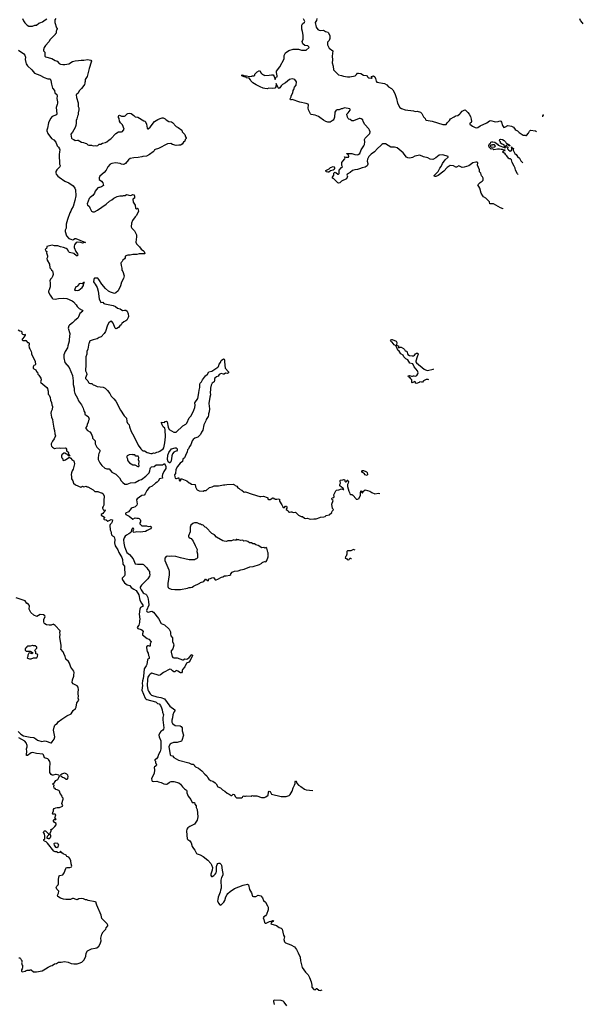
# Model space of a CAD drawing. Extents: x 2087054 to 2277909, y 548907 to 753496.
# Tile 122 of 256: x 2245401 to 2257919, y 600478 to 622346. Entities that reach past the tile are written whole.
import ezdxf

# ---------------------------------------------------------------- set-up
doc = ezdxf.new("R2010")
doc.units = 0

msp = doc.modelspace()

# ---------------------------------------------------------------- linework, layer by layer
at = {"layer": '0CON20XD'}
for points in [[(2245466, 622375), (2245485, 622323), (2245514, 622274), (2245565, 622223), (2245601, 622201)], [(2245601, 622201), (2245685, 622203), (2245735, 622223), (2245774, 622226), (2245825, 622272), (2245869, 622281), (2245904, 622296), (2245968, 622345), (2246005, 622362)], [(2246200, 622375), (2246180, 622345), (2246182, 622282), (2246218, 622168), (2246230, 622155), (2246230, 622135), (2246223, 622127), (2246220, 622105), (2246210, 622095), (2246210, 622045), (2246190, 622025), (2246190, 622015), (2246074, 621906), (2246048, 621855), (2245972, 621775), (2245948, 621725), (2245930, 621675), (2245930, 621655), (2245960, 621625), (2245960, 621535), (2245975, 621520), (2246114, 621484), (2246185, 621442), (2246230, 621425), (2246280, 621375), (2246305, 621362), (2246357, 621353), (2246405, 621353), (2246495, 621368), (2246575, 621418), (2246635, 621432), (2246705, 621438), (2246765, 621450), (2246825, 621447), (2246905, 621460), (2246945, 621458), (2246984, 621444), (2246993, 621425), (2246990, 621405), (2246943, 621265), (2246902, 621085), (2246852, 621015), (2246858, 620965), (2246848, 620955), (2246845, 620940), (2246840, 620910), (2246823, 620885), (2246775, 620820), (2246723, 620765), (2246698, 620715), (2246667, 620695), (2246653, 620675), (2246661, 620615), (2246696, 620496), (2246701, 620415), (2246714, 620385), (2246716, 620344), (2246699, 620275), (2246696, 620235), (2246683, 620205), (2246672, 620145), (2246652, 620105), (2246658, 620045), (2246648, 619995), (2246632, 619955), (2246573, 619845), (2246538, 619805), (2246552, 619712), (2246565, 619698), (2246606, 619686), (2246635, 619662), (2246685, 619672), (2246699, 619669), (2246775, 619628), (2246815, 619622), (2246855, 619602), (2246885, 619598), (2246915, 619568), (2246935, 619558), (2246995, 619557), (2247035, 619548), (2247075, 619552), (2247116, 619544), (2247135, 619552), (2247165, 619581), (2247205, 619584), (2247238, 619605), (2247305, 619616), (2247337, 619633), (2247388, 619675), (2247425, 619697), (2247538, 619822), (2247595, 619859), (2247665, 619858), (2247685, 619862), (2247718, 619915), (2247684, 620014), (2247636, 620056), (2247617, 620095), (2247613, 620153), (2247598, 620175), (2247594, 620195), (2247600, 620215), (2247615, 620229), (2247665, 620206), (2247725, 620203), (2247745, 620212), (2247785, 620252), (2247805, 620262), (2247835, 620268), (2247875, 620260), (2247935, 620220), (2247965, 620192), (2248025, 620178), (2248155, 620098), (2248185, 620090), (2248217, 620027), (2248235, 619940), (2248245, 619918), (2248255, 619920), (2248295, 619959), (2248397, 620085), (2248466, 620126), (2248518, 620152), (2248565, 620167), (2248585, 620167), (2248635, 620147), (2248655, 620123), (2248714, 620084), (2248770, 620075), (2248795, 620060), (2248876, 619976), (2248922, 619955), (2249000, 619895), (2249009, 619859), (2249072, 619795), (2249082, 619745), (2249098, 619725), (2249100, 619705), (2249078, 619682), (2249070, 619645), (2249037, 619623), (2249009, 619581), (2248975, 619560), (2248935, 619562), (2248875, 619553), (2248795, 619574), (2248755, 619593), (2248685, 619591), (2248485, 619482), (2248412, 619465), (2248398, 619455), (2248388, 619435), (2248365, 619413), (2248286, 619354), (2248215, 619313), (2248135, 619306), (2248113, 619297), (2248030, 619285), (2247935, 619277), (2247858, 619262), (2247815, 619232), (2247748, 619152), (2247725, 619134), (2247705, 619132), (2247665, 619139), (2247635, 619151), (2247525, 619164), (2247445, 619155), (2247412, 619135), (2247359, 619075), (2247319, 619005), (2247275, 618950), (2247181, 618869), (2247168, 618832), (2247168, 618798), (2247219, 618759), (2247250, 618725), (2247260, 618665), (2247217, 618633), (2247175, 618620), (2247155, 618622), (2247135, 618612), (2247077, 618535), (2247061, 618495), (2247025, 618443), (2246965, 618396), (2246946, 618374), (2246902, 618255), (2246905, 618230), (2246945, 618208), (2246958, 618168), (2246997, 618097), (2247025, 618082)], [(2256138, 618148), (2256135, 618148), (2256076, 618166), (2255926, 618256), (2255846, 618256), (2255832, 618302), (2255816, 618326), (2255755, 618380), (2255702, 618412), (2255686, 618436), (2255649, 618495), (2255617, 618605), (2255578, 618675), (2255588, 618695), (2255625, 618732), (2255675, 618758), (2255695, 618780), (2255698, 618825), (2255682, 618855), (2255659, 618879), (2255642, 618935), (2255616, 618966), (2255613, 619015), (2255570, 619115), (2255574, 619165), (2255554, 619184), (2255530, 619185), (2255465, 619166), (2255375, 619101), (2255275, 619068), (2255225, 619066), (2255155, 619097), (2255105, 619071), (2255085, 619072), (2255032, 619102), (2254962, 619105), (2254895, 619062), (2254818, 618985), (2254695, 618883), (2254645, 618860), (2254616, 618866), (2254607, 618875), (2254609, 618885), (2254695, 618976), (2254733, 619047), (2254764, 619085), (2254790, 619150), (2254853, 619235), (2254917, 619295), (2254916, 619306), (2254795, 619342), (2254715, 619335), (2254645, 619278), (2254595, 619245), (2254575, 619239), (2254515, 619249), (2254465, 619278), (2254367, 619297), (2254285, 619334), (2254175, 619312), (2254124, 619286), (2254063, 619273), (2254025, 619279), (2253995, 619296), (2253921, 619391), (2253785, 619498), (2253725, 619512), (2253646, 619516), (2253525, 619587), (2253495, 619591), (2253464, 619586), (2253446, 619575), (2253425, 619549), (2253345, 619488), (2253279, 619411), (2253205, 619359), (2253152, 619305), (2253123, 619245), (2253121, 619205), (2253136, 619155), (2253136, 619135), (2253115, 619099), (2253075, 619074), (2253004, 619056), (2252949, 619031), (2252905, 619019), (2252845, 619014), (2252796, 618994), (2252741, 618949), (2252672, 618915), (2252665, 618895), (2252682, 618865), (2252657, 618813), (2252545, 618757), (2252508, 618722), (2252485, 618719), (2252466, 618724), (2252375, 618810), (2252347, 618827), (2252348, 618845), (2252375, 618895), (2252378, 618935), (2252390, 618950), (2252407, 618957), (2252425, 618951), (2252465, 618918), (2252481, 618919), (2252493, 618927), (2252496, 619005), (2252545, 619060), (2252570, 619075), (2252558, 619105), (2252559, 619175), (2252575, 619205), (2252625, 619253), (2252627, 619267), (2252615, 619298), (2252625, 619303), (2252653, 619293), (2252689, 619291), (2252705, 619294), (2252714, 619305), (2252704, 619344), (2252670, 619365), (2252670, 619375), (2252775, 619376), (2252846, 619354), (2252895, 619346), (2252915, 619350), (2252954, 619376), (2252988, 619455), (2253046, 619544), (2253061, 619575), (2253067, 619633), (2253058, 619685), (2253075, 619717), (2253178, 619815), (2253186, 619855), (2253173, 619895), (2253154, 619925), (2253068, 620018), (2253029, 620085), (2253021, 620121), (2252986, 620146), (2252965, 620153), (2252937, 620153), (2252817, 620103), (2252775, 620098), (2252737, 620127), (2252710, 620135), (2252695, 620150), (2252678, 620185), (2252670, 620245), (2252698, 620275), (2252738, 620335), (2252740, 620355), (2252735, 620368), (2252615, 620392), (2252566, 620364), (2252537, 620363), (2252495, 620347), (2252455, 620347), (2252432, 620338), (2252412, 620318), (2252403, 620295), (2252393, 620185), (2252381, 620139), (2252362, 620115), (2252295, 620072), (2252245, 620071), (2252198, 620088), (2252148, 620115), (2252067, 620177), (2252035, 620194), (2251965, 620224), (2251875, 620240), (2251858, 620255), (2251813, 620345), (2251807, 620385), (2251812, 620445), (2251805, 620468), (2251766, 620486), (2251621, 620511), (2251455, 620570), (2251433, 620563), (2251412, 620565), (2251408, 620585), (2251432, 620635), (2251433, 620655), (2251469, 620721), (2251473, 620775), (2251492, 620798), (2251504, 620845), (2251540, 620895), (2251547, 620965), (2251510, 621015), (2251455, 621033), (2251395, 621020), (2251305, 620943), (2251240, 620910), (2251206, 620874), (2251180, 620835), (2251159, 620821), (2251142, 620835), (2251095, 620930), (2251089, 620855), (2251078, 620835), (2251065, 620826), (2251015, 620818), (2250935, 620822), (2250895, 620813), (2250842, 620818), (2250810, 620825), (2250745, 620852), (2250655, 620898), (2250577, 620947), (2250535, 620990), (2250528, 621008), (2250500, 621045), (2250438, 621058), (2250415, 621080), (2250388, 621078), (2250335, 621103), (2250333, 621117), (2250345, 621122), (2250398, 621098), (2250435, 621102), (2250505, 621081), (2250555, 621092), (2250565, 621100), (2250605, 621100), (2250620, 621115), (2250620, 621135), (2250675, 621190), (2250725, 621220), (2250732, 621202), (2250760, 621175), (2250760, 621165), (2250785, 621140), (2250795, 621140), (2250815, 621120), (2250825, 621120), (2250835, 621110), (2250943, 621113), (2250997, 621123), (2251028, 621118), (2251054, 621084), (2251075, 621020), (2251090, 621065), (2251105, 621080), (2251130, 621085), (2251118, 621098), (2251102, 621175), (2251107, 621205), (2251175, 621302), (2251273, 621475), (2251278, 621552), (2251307, 621613), (2251380, 621665), (2251477, 621693), (2251595, 621690), (2251657, 621673), (2251765, 621671), (2251830, 621725), (2251823, 621745), (2251802, 621765), (2251734, 621775), (2251692, 621812), (2251676, 621865), (2251699, 621915), (2251698, 622005), (2251684, 622085), (2251667, 622135), (2251664, 622226), (2251680, 622255), (2251726, 622294), (2251731, 622305), (2251706, 622365)], [(2252001, 622375), (2251990, 622325), (2251964, 622286), (2251985, 622182), (2252025, 622131), (2252054, 622114), (2252085, 622106), (2252145, 622114), (2252191, 622081), (2252241, 622071), (2252257, 622055), (2252289, 621985), (2252291, 621925), (2252274, 621885), (2252236, 621845), (2252234, 621815), (2252240, 621785), (2252272, 621712), (2252358, 621655), (2252351, 621595), (2252341, 621535), (2252348, 621455), (2252344, 621385), (2252361, 621315), (2252370, 621235), (2252375, 621222), (2252485, 621120), (2252545, 621108), (2252595, 621090), (2252684, 621074), (2252736, 621074), (2252854, 621096), (2252884, 621126), (2252905, 621156), (2252925, 621160), (2252975, 621151), (2253035, 621116), (2253097, 621107), (2253115, 621099), (2253135, 621071), (2253155, 621056), (2253205, 621050), (2253215, 621042), (2253228, 621055), (2253213, 621073), (2253218, 621085), (2253256, 621096), (2253285, 621078), (2253305, 621037), (2253318, 620978), (2253331, 620961), (2253505, 620929), (2253555, 620901), (2253595, 620854), (2253658, 620815), (2253686, 620785), (2253734, 620705), (2253769, 620595), (2253790, 620495), (2253847, 620397), (2253877, 620377), (2253960, 620345), (2254145, 620322), (2254185, 620310), (2254225, 620311), (2254299, 620289), (2254330, 620265), (2254366, 620186), (2254403, 620155), (2254414, 620124), (2254425, 620113), (2254565, 620089), (2254795, 620018), (2254875, 620022), (2254892, 620055), (2254946, 620104), (2254970, 620145), (2255054, 620186), (2255074, 620206), (2255091, 620209)], [(2257919, 622256), (2257897, 622275), (2257854, 622325), (2257841, 622365)], [(2245375, 621672), (2245492, 621585), (2245518, 621555), (2245533, 621515), (2245526, 621465), (2245538, 621395), (2245547, 621365), (2245575, 621319), (2245673, 621233), (2245729, 621159), (2245845, 621116), (2245945, 621061), (2246025, 621036), (2246075, 621031), (2246094, 620995), (2246106, 620915), (2246132, 620822), (2246173, 620775), (2246180, 620725), (2246222, 620682), (2246233, 620655), (2246227, 620595), (2246243, 620525), (2246241, 620495), (2246236, 620464), (2246209, 620395), (2246226, 620254), (2246215, 620233), (2246125, 620195), (2246088, 620152), (2246042, 620058), (2246022, 619935), (2246006, 619895), (2246004, 619875), (2246026, 619815), (2246104, 619704), (2246156, 619676), (2246207, 619627), (2246234, 619545), (2246264, 619514), (2246286, 619475), (2246290, 619455), (2246282, 619415), (2246280, 619355), (2246288, 619135), (2246300, 619105), (2246295, 619075), (2246225, 619010), (2246206, 618975), (2246203, 618945), (2246213, 618913), (2246248, 618868), (2246275, 618846), (2246405, 618762), (2246492, 618722), (2246585, 618655), (2246628, 618605), (2246643, 618565), (2246647, 618435), (2246627, 618333), (2246587, 618195), (2246548, 618135), (2246537, 618095), (2246514, 618056), (2246461, 617905), (2246430, 617805), (2246434, 617745), (2246435, 617715), (2246414, 617675), (2246412, 617645), (2246442, 617542), (2246495, 617486), (2246535, 617469), (2246575, 617460), (2246595, 617464), (2246624, 617486), (2246647, 617487), (2246860, 617395), (2246795, 617380), (2246758, 617398), (2246675, 617404), (2246654, 617396), (2246616, 617345), (2246608, 617315), (2246611, 617285), (2246645, 617195), (2246688, 617145), (2246693, 617115), (2246678, 617102), (2246665, 617104), (2246606, 617156), (2246508, 617178), (2246493, 617193), (2246465, 617244), (2246435, 617264), (2246375, 617288), (2246308, 617305), (2246245, 617326), (2246175, 617323), (2246125, 617341), (2246005, 617310), (2246000, 617305), (2245998, 617262), (2245982, 617258), (2245970, 617245), (2245980, 617215), (2246000, 617195), (2245998, 617165), (2246020, 617105), (2246020, 617075), (2246007, 617043), (2246009, 617005), (2246063, 616915), (2246073, 616835), (2246102, 616805), (2246108, 616785), (2246128, 616765), (2246139, 616735), (2246141, 616685), (2246129, 616641), (2246115, 616612), (2246088, 616585), (2246070, 616545), (2246077, 616505), (2246076, 616415), (2246058, 616345), (2246044, 616316), (2246044, 616295), (2246075, 616231), (2246123, 616163), (2246140, 616150), (2246185, 616141), (2246265, 616154), (2246365, 616160), (2246445, 616154), (2246565, 616104), (2246595, 616083), (2246655, 616016), (2246679, 615979), (2246725, 615932), (2246792, 615895), (2246800, 615875), (2246735, 615822), (2246708, 615745), (2246691, 615719), (2246624, 615666), (2246575, 615613), (2246508, 615565), (2246491, 615545), (2246479, 615495), (2246518, 615375), (2246496, 615244), (2246497, 615205), (2246468, 615105), (2246461, 615055), (2246409, 614975), (2246381, 614905), (2246381, 614835), (2246402, 614735), (2246501, 614621), (2246572, 614442), (2246588, 614328), (2246588, 614245), (2246609, 614159), (2246608, 614105), (2246622, 614045), (2246685, 613937), (2246704, 613884), (2246771, 613795), (2246812, 613715), (2246826, 613656), (2246844, 613625), (2246851, 613585), (2246882, 613552), (2246925, 613532), (2246940, 613495), (2246942, 613475), (2246927, 613445), (2246925, 613410), (2246899, 613355), (2246895, 613320), (2246872, 613285), (2246872, 613265), (2246905, 613223), (2246955, 613193), (2246990, 613155), (2247020, 613085), (2247020, 613055), (2247079, 612995), (2247079, 612925), (2247111, 612855), (2247177, 612785), (2247181, 612771), (2247180, 612755), (2247157, 612713), (2247149, 612681), (2247140, 612605), (2247145, 612580), (2247178, 612505), (2247225, 612447), (2247295, 612386), (2247335, 612370), (2247385, 612371), (2247450, 612300), (2247535, 612251), (2247615, 612169), (2247655, 612105), (2247690, 612065), (2247735, 612033), (2247785, 612031), (2247865, 612057), (2247965, 612070), (2248055, 612118), (2248105, 612135), (2248199, 612211), (2248275, 612284), (2248291, 612325), (2248299, 612369), (2248306, 612394), (2248325, 612413), (2248385, 612426), (2248435, 612459), (2248569, 612461), (2248615, 612490), (2248645, 612425), (2248645, 612380), (2248635, 612356), (2248599, 612315), (2248570, 612245), (2248568, 612208), (2248575, 612160), (2248535, 612156), (2248505, 612145), (2248475, 612094), (2248455, 612072), (2248415, 612050), (2248345, 611988), (2248275, 611958), (2248222, 611888), (2248191, 611819), (2248165, 611787), (2248115, 611775), (2248008, 611705), (2247994, 611685), (2248011, 611595), (2248006, 611564), (2247965, 611529), (2247926, 611514), (2247899, 611505), (2247875, 611489), (2247816, 611414), (2247752, 611388), (2247748, 611375), (2247760, 611355), (2247829, 611319), (2247915, 611256), (2247965, 611284), (2248005, 611276), (2248035, 611278), (2248055, 611269), (2248074, 611245), (2248081, 611225), (2248082, 611195), (2248069, 611171), (2248069, 611149), (2248115, 611108), (2248215, 611108), (2248255, 611092), (2248304, 611094), (2248330, 611075), (2248303, 611035), (2248274, 611026), (2248235, 610998), (2248195, 610981), (2248075, 610967), (2247995, 610970), (2247945, 610960), (2247928, 610965), (2247919, 610975), (2247920, 610995), (2247939, 611025), (2247927, 611047), (2247915, 611057), (2247895, 611030), (2247871, 610955), (2247825, 610925), (2247775, 610901), (2247745, 610872), (2247718, 610835), (2247706, 610796), (2247712, 610722), (2247727, 610645), (2247748, 610585), (2247783, 610515), (2247837, 610467), (2247921, 610371), (2247965, 610264), (2248015, 610250), (2248135, 610250), (2248154, 610244), (2248186, 610206), (2248223, 610175), (2248244, 610135), (2248283, 610093), (2248281, 610055), (2248290, 610015), (2248285, 609984), (2248245, 609926), (2248105, 609788), (2248075, 609745), (2248075, 609725), (2248095, 609684), (2248144, 609615), (2248165, 609599), (2248205, 609586), (2248220, 609575), (2248246, 609515), (2248261, 609425), (2248266, 609345), (2248219, 609225), (2248221, 609201), (2248233, 609193), (2248255, 609190), (2248335, 609206), (2248374, 609185), (2248484, 609044), (2248546, 608936), (2248620, 608905), (2248719, 608809), (2248747, 608747), (2248749, 608705), (2248760, 608665), (2248791, 608615), (2248794, 608535), (2248815, 608485), (2248821, 608455), (2248799, 608375), (2248768, 608325), (2248762, 608298), (2248789, 608205), (2248805, 608182), (2248825, 608174), (2248895, 608174), (2249015, 608129), (2249035, 608131), (2249071, 608149), (2249106, 608144), (2249125, 608148), (2249165, 608178), (2249215, 608243), (2249235, 608249), (2249239, 608225), (2249185, 608116), (2249155, 608074), (2249106, 608055), (2249066, 607975), (2249014, 607915), (2249008, 607895), (2249011, 607865), (2248995, 607838), (2248975, 607840), (2248915, 607878), (2248885, 607888), (2248865, 607883), (2248848, 607862), (2248825, 607864), (2248795, 607881), (2248765, 607911), (2248735, 607919), (2248595, 607844), (2248525, 607792), (2248496, 607784), (2248335, 607829), (2248295, 607810), (2248275, 607790), (2248249, 607745), (2248239, 607695), (2248231, 607561), (2248246, 607465), (2248259, 607435), (2248298, 607375), (2248327, 607347), (2248445, 607306), (2248535, 607293), (2248615, 607259), (2248737, 607097), (2248844, 607015), (2248846, 606995), (2248825, 606965), (2248802, 606905), (2248793, 606837), (2248780, 606785), (2248782, 606745), (2248796, 606716), (2248855, 606671), (2248965, 606660), (2248988, 606648), (2249006, 606615), (2249007, 606555), (2249038, 606455), (2249002, 606335), (2248991, 606319), (2248895, 606296), (2248815, 606292), (2248765, 606273), (2248741, 606255), (2248713, 606205), (2248742, 606015), (2248761, 606001), (2248792, 605995), (2248826, 605956), (2248925, 605900), (2249155, 605842), (2249213, 605813), (2249255, 605808), (2249277, 605797), (2249283, 605773), (2249305, 605750), (2249370, 605725), (2249444, 605664)], [(2255091, 620209), (2255135, 620218), (2255174, 620256), (2255193, 620267), (2255230, 620315), (2255275, 620340), (2255293, 620343), (2255357, 620285), (2255386, 620246), (2255411, 620195), (2255428, 620138), (2255434, 620085), (2255427, 620065), (2255398, 620045), (2255398, 620025), (2255455, 619978), (2255515, 619949), (2255545, 619944), (2255575, 619951), (2255629, 619991), (2255774, 620056), (2255835, 620101), (2255855, 620104), (2255965, 620076), (2256027, 620083), (2256065, 620098), (2256085, 620092), (2256103, 620073), (2256122, 619995), (2256152, 619955), (2256175, 619959), (2256245, 619997), (2256325, 619982), (2256365, 619961), (2256405, 619908), (2256430, 619890), (2256458, 619878), (2256495, 619844), (2256585, 619783), (2256625, 619782), (2256645, 619772), (2256656, 619774), (2256702, 619825), (2256727, 619873), (2256748, 619892), (2256855, 619880), (2256881, 619863)], [(2257023, 620190), (2257023, 620213), (2257035, 620230), (2257040, 620230)], [(2256469, 618911), (2256455, 618924), (2256414, 619005), (2256402, 619052), (2256383, 619093), (2256335, 619178), (2256322, 619235), (2256304, 619254), (2256275, 619259), (2256255, 619271), (2256223, 619323), (2256197, 619345), (2256180, 619370), (2256134, 619405), (2256131, 619415), (2256138, 619425), (2256165, 619440), (2256177, 619433), (2256180, 619445), (2256155, 619448), (2256125, 619464), (2256095, 619463), (2256055, 619472), (2256015, 619474), (2255935, 619459), (2255909, 619479), (2255875, 619470), (2255830, 619515), (2255818, 619555), (2255833, 619587), (2255855, 619600), (2255864, 619626), (2255885, 619633), (2255911, 619631), (2255950, 619625), (2256010, 619585), (2256028, 619558), (2256185, 619500), (2256190, 619520), (2256175, 619520), (2256165, 619530), (2256160, 619565), (2256137, 619577), (2256118, 619578), (2256082, 619602), (2256080, 619635), (2256058, 619658), (2256062, 619685), (2256080, 619695), (2256125, 619686), (2256162, 619665), (2256188, 619635), (2256203, 619603), (2256265, 619577), (2256288, 619555), (2256288, 619542), (2256273, 619543), (2256248, 619568), (2256235, 619570), (2256190, 619535), (2256190, 619520), (2256235, 619520), (2256240, 619515), (2256238, 619475), (2256255, 619453), (2256295, 619428), (2256315, 619430), (2256332, 619455), (2256330, 619510), (2256320, 619515), (2256325, 619520), (2256330, 619510), (2256368, 619485), (2256360, 619465), (2256362, 619445), (2256396, 619376), (2256425, 619352), (2256454, 619304), (2256505, 619270), (2256530, 619215), (2256579, 619165)], [(2255885, 619512), (2255955, 619523), (2255968, 619535), (2255948, 619568), (2255905, 619570), (2255895, 619560), (2255865, 619558), (2255848, 619545), (2255855, 619528), (2255885, 619512)], [(2252245, 618957), (2252215, 618967), (2252199, 618985), (2252202, 618998), (2252275, 619033), (2252305, 619062), (2252325, 619073), (2252365, 619082), (2252385, 619080), (2252393, 619055), (2252393, 619035), (2252385, 619018), (2252366, 619004), (2252305, 618986), (2252265, 618960), (2252245, 618957)], [(2247025, 618082), (2247035, 618078), (2247065, 618080), (2247132, 618115), (2247325, 618247), (2247398, 618315), (2247448, 618345), (2247492, 618385), (2247565, 618422), (2247625, 618437), (2247695, 618432), (2247705, 618440), (2247745, 618442), (2247775, 618460), (2247855, 618443), (2247885, 618448), (2247915, 618463), (2247940, 618455), (2247940, 618445), (2247950, 618435), (2247950, 618385), (2247913, 618357), (2247918, 618295), (2247963, 618225), (2247975, 618160), (2247995, 618148), (2248015, 618160), (2248025, 618150), (2248038, 618095), (2247995, 618000), (2247962, 617968), (2247906, 617884), (2247887, 617825), (2247877, 617747), (2247892, 617715), (2247950, 617655), (2247992, 617565), (2247997, 617525), (2247984, 617464), (2247983, 617405), (2247997, 617365), (2248065, 617298), (2248097, 617247), (2248152, 617212), (2248163, 617195), (2248177, 617143), (2248056, 617144), (2248005, 617130), (2247910, 617130), (2247855, 617116), (2247805, 617113), (2247742, 617095), (2247740, 617055), (2247725, 617033), (2247688, 617005), (2247674, 616976), (2247653, 616955), (2247647, 616935), (2247654, 616884), (2247672, 616825), (2247672, 616785), (2247692, 616752), (2247722, 616655), (2247708, 616595), (2247662, 616515), (2247638, 616435), (2247585, 616322), (2247535, 616282), (2247505, 616268), (2247415, 616294), (2247375, 616314), (2247307, 616375), (2247222, 616475), (2247159, 616579), (2247135, 616609), (2247065, 616603), (2247052, 616595), (2247044, 616576), (2247042, 616525), (2247052, 616502), (2247080, 616475), (2247125, 616398), (2247147, 616315), (2247167, 616147), (2247195, 616078), (2247205, 616068), (2247245, 616070), (2247270, 616045), (2247290, 616035), (2247475, 616002), (2247529, 615979), (2247575, 615936), (2247634, 615924), (2247685, 615890), (2247725, 615896), (2247755, 615893), (2247785, 615870), (2247808, 615815), (2247820, 615755), (2247811, 615729), (2247777, 615675), (2247755, 615657), (2247712, 615638), (2247671, 615599), (2247655, 615568), (2247625, 615548), (2247593, 615507), (2247560, 615485), (2247535, 615480), (2247518, 615495), (2247478, 615608), (2247446, 615646), (2247435, 615650), (2247415, 615642), (2247382, 615615), (2247350, 615565), (2247308, 615422), (2247280, 615375), (2247212, 615305), (2247165, 615289), (2247122, 615255), (2247032, 615238), (2246965, 615216), (2246952, 615205), (2246950, 615175), (2246940, 615165), (2246912, 615028), (2246892, 614975), (2246890, 614915), (2246870, 614855), (2246867, 614715), (2246873, 614645), (2246860, 614595), (2246865, 614550), (2246884, 614504), (2246891, 614465), (2246860, 614395), (2246862, 614375), (2246916, 614326), (2246932, 614285), (2246945, 614273), (2246974, 614264), (2247005, 614263), (2247035, 614240), (2247065, 614232), (2247125, 614198), (2247255, 614182), (2247301, 614161), (2247352, 614112), (2247406, 614046), (2247435, 613982), (2247494, 613924), (2247535, 613872), (2247639, 613675), (2247718, 613548), (2247776, 613495), (2247779, 613425), (2247794, 613385), (2247833, 613345), (2247836, 613305), (2247880, 613200), (2247938, 613098), (2248034, 612894), (2248094, 612814), (2248124, 612784), (2248145, 612772), (2248175, 612770), (2248235, 612730), (2248315, 612708), (2248345, 612711), (2248375, 612724), (2248405, 612722), (2248445, 612744), (2248485, 612747), (2248510, 612765), (2248585, 612812), (2248601, 612835), (2248627, 612945), (2248642, 613085), (2248635, 613238), (2248622, 613275), (2248588, 613305), (2248568, 613345), (2248550, 613395), (2248552, 613408), (2248615, 613402), (2248631, 613419), (2248665, 613430), (2248678, 613415), (2248698, 613295), (2248720, 613245), (2248825, 613186), (2248877, 613185), (2249023, 613327), (2249091, 613365), (2249113, 613385), (2249166, 613504), (2249209, 613551), (2249265, 613675), (2249291, 613735), (2249297, 613783), (2249293, 613837), (2249359, 613935), (2249382, 614055), (2249384, 614116), (2249399, 614175), (2249400, 614260), (2249406, 614274), (2249442, 614305), (2249460, 614345), (2249524, 614436), (2249569, 614475), (2249605, 614522), (2249667, 614543), (2249738, 614582), (2249798, 614632), (2249813, 614647), (2249832, 614695), (2249860, 614735), (2249877, 614775), (2249925, 614816), (2249940, 614810), (2249951, 614795), (2249947, 614745), (2249968, 614608), (2250040, 614525), (2250040, 614505), (2250015, 614490), (2249975, 614499), (2249942, 614475), (2249925, 614470), (2249875, 614486), (2249832, 614465), (2249812, 614428), (2249773, 614417), (2249738, 614385), (2249728, 614365), (2249727, 614335), (2249717, 614305), (2249678, 614275), (2249655, 614230), (2249636, 614165), (2249639, 614135), (2249632, 614065), (2249639, 614015), (2249623, 613965), (2249598, 613825), (2249618, 613705), (2249612, 613635), (2249594, 613595), (2249596, 613566), (2249589, 613535), (2249546, 613464), (2249537, 613435), (2249517, 613405), (2249492, 613345), (2249467, 613233), (2249435, 613182), (2249415, 613135), (2249375, 613086), (2249355, 613071), (2249290, 613050), (2249255, 613021), (2249235, 612996), (2249200, 612900), (2249171, 612865), (2249149, 612815), (2249127, 612793), (2249124, 612745), (2249080, 612665), (2249062, 612615), (2249025, 612582), (2249017, 612533), (2248966, 612495), (2248905, 612420), (2248866, 612354), (2248858, 612265), (2248842, 612235), (2248844, 612196), (2248855, 612166), (2248865, 612156), (2248884, 612156), (2248925, 612172), (2248938, 612168), (2248944, 612115), (2248955, 612103), (2248965, 612103), (2248976, 612114), (2248982, 612148), (2249005, 612152), (2249115, 612102), (2249165, 612062), (2249190, 612055), (2249218, 612028), (2249295, 612020), (2249308, 611968), (2249332, 611915), (2249345, 611902), (2249385, 611882), (2249475, 611878), (2249495, 611888), (2249545, 611890), (2249618, 611955), (2249672, 611968), (2249718, 611992), (2249817, 611993), (2249925, 612016), (2249955, 612013), (2250005, 612024), (2250145, 612028), (2250168, 612018), (2250189, 611999), (2250225, 611989), (2250245, 611948), (2250272, 611935), (2250294, 611914), (2250335, 611898), (2250385, 611856), (2250415, 611860), (2250565, 611806), (2250737, 611757), (2250755, 611753), (2250815, 611762), (2250900, 611735), (2250910, 611725), (2250912, 611695), (2250925, 611688), (2250967, 611693), (2251025, 611730), (2251035, 611730), (2251042, 611712), (2251055, 611700), (2251065, 611710), (2251075, 611700), (2251115, 611700), (2251145, 611708), (2251170, 611695), (2251173, 611653), (2251224, 611574), (2251242, 611525), (2251275, 611502), (2251302, 611538), (2251315, 611542), (2251329, 611539), (2251336, 611525), (2251332, 611498), (2251320, 611475), (2251322, 611465), (2251362, 611435), (2251375, 611410), (2251391, 611409), (2251425, 611419), (2251445, 611417), (2251475, 611402), (2251530, 611405), (2251595, 611342), (2251655, 611310), (2251685, 611310), (2251730, 611275), (2251755, 611270), (2251795, 611278), (2251831, 611261), (2251865, 611256), (2251935, 611263), (2251985, 611260), (2252065, 611287), (2252085, 611299), (2252155, 611303), (2252185, 611313), (2252210, 611335), (2252271, 611349), (2252335, 611402), (2252343, 611427), (2252366, 611454), (2252367, 611467), (2252348, 611488), (2252337, 611585), (2252360, 611665), (2252344, 611684), (2252330, 611715), (2252343, 611727), (2252377, 611733), (2252386, 611755), (2252380, 611795), (2252419, 611885), (2252435, 611900), (2252486, 611904), (2252545, 611930), (2252585, 611912), (2252595, 611910), (2252600, 611915), (2252595, 611930), (2252575, 611950), (2252545, 611960), (2252512, 611995), (2252510, 612025), (2252528, 612055), (2252518, 612095), (2252520, 612115), (2252528, 612122), (2252575, 612123), (2252597, 612133), (2252612, 612132), (2252622, 612115), (2252624, 612094), (2252634, 612084), (2252645, 612082), (2252668, 612095), (2252672, 612118), (2252685, 612120), (2252698, 612105), (2252703, 612083), (2252695, 612050), (2252682, 612025), (2252678, 611975), (2252710, 611875), (2252728, 611848), (2252730, 611815), (2252745, 611800), (2252775, 611800), (2252782, 611792), (2252795, 611790), (2252815, 611770), (2252825, 611770), (2252840, 611745), (2252870, 611715), (2252875, 611700), (2252905, 611700), (2252940, 611715), (2252940, 611725), (2252968, 611775), (2252968, 611835), (2252980, 611875), (2252985, 611880), (2252990, 611875), (2252991, 611851), (2253005, 611838), (2253015, 611838), (2253035, 611872), (2253075, 611907), (2253177, 611877), (2253222, 611842), (2253285, 611814), (2253368, 611828), (2253398, 611826)], [(2246695, 616333), (2246715, 616340), (2246788, 616395), (2246818, 616445), (2246828, 616492), (2246838, 616508), (2246825, 616508), (2246787, 616483), (2246755, 616488), (2246725, 616477), (2246676, 616424), (2246645, 616410), (2246620, 616345), (2246633, 616333), (2246645, 616338), (2246695, 616333)], [(2245370, 615455), (2245405, 615432), (2245437, 615427), (2245450, 615415), (2245452, 615375), (2245462, 615362), (2245505, 615350), (2245515, 615360), (2245520, 615355), (2245520, 615335), (2245510, 615325), (2245508, 615312), (2245455, 615250), (2245453, 615233), (2245475, 615218), (2245535, 615220), (2245545, 615230), (2245550, 615205), (2245575, 615180), (2245595, 615180), (2245610, 615165), (2245610, 615125), (2245602, 615115), (2245610, 615055), (2245628, 615038), (2245656, 614976), (2245662, 614945), (2245660, 614915), (2245728, 614795), (2245743, 614755), (2245752, 614685), (2245735, 614673), (2245712, 614668), (2245701, 614639), (2245700, 614605), (2245712, 614592), (2245760, 614570), (2245776, 614536), (2245795, 614520), (2245804, 614474), (2245828, 614448), (2245869, 614385), (2245876, 614345), (2245866, 614305), (2245869, 614289), (2246001, 614175), (2246016, 614155), (2246023, 614115), (2246036, 614095), (2246031, 614031), (2246054, 614004), (2246079, 613955), (2246086, 613895), (2246107, 613847), (2246113, 613795), (2246130, 613755), (2246122, 613685), (2246101, 613645), (2246094, 613605), (2246104, 613515), (2246127, 613465), (2246138, 613405), (2246160, 613275), (2246176, 613225), (2246181, 613145), (2246195, 613105), (2246163, 613035), (2246127, 612985), (2246102, 612925), (2246100, 612905), (2246110, 612875), (2246129, 612849), (2246175, 612820), (2246205, 612829), (2246275, 612834), (2246315, 612830), (2246415, 612837), (2246429, 612829), (2246442, 612805), (2246443, 612773), (2246477, 612747), (2246482, 612725), (2246480, 612690), (2246495, 612690), (2246518, 612662), (2246495, 612650), (2246480, 612665), (2246480, 612690), (2246438, 612698), (2246405, 612722), (2246378, 612722), (2246336, 612684), (2246329, 612661), (2246330, 612635), (2246336, 612616), (2246358, 612595), (2246362, 612565), (2246374, 612554), (2246418, 612572), (2246495, 612622), (2246515, 612622), (2246535, 612610), (2246557, 612577), (2246605, 612550), (2246616, 612485), (2246589, 612365), (2246564, 612325), (2246555, 612282), (2246546, 612245), (2246554, 612194), (2246551, 612145), (2246580, 612105), (2246598, 612055), (2246637, 612015), (2246755, 611967), (2246777, 611973), (2246795, 611988), (2246823, 611973), (2246875, 611982), (2246894, 611974), (2246915, 611972), (2247034, 611904), (2247070, 611870), (2247135, 611870), (2247185, 611844), (2247225, 611836), (2247256, 611815), (2247280, 611765), (2247280, 611735), (2247268, 611695), (2247273, 611567), (2247256, 611534), (2247238, 611515), (2247238, 611495), (2247265, 611450), (2247287, 611457), (2247300, 611435), (2247295, 611420), (2247285, 611420), (2247271, 611409), (2247245, 611378), (2247212, 611355), (2247210, 611345), (2247285, 611300), (2247287, 611283), (2247270, 611265), (2247270, 611255), (2247280, 611245), (2247325, 611238), (2247355, 611211), (2247435, 611242), (2247460, 611235), (2247458, 611195), (2247443, 611167), (2247408, 611135), (2247403, 611115), (2247412, 611015), (2247427, 610985), (2247442, 610908), (2247461, 610881), (2247491, 610865), (2247509, 610835), (2247513, 610795), (2247504, 610725), (2247520, 610660), (2247582, 610575), (2247600, 610515), (2247669, 610405), (2247686, 610355), (2247694, 610255), (2247725, 610207), (2247732, 610185), (2247733, 610015), (2247725, 609993), (2247680, 609945), (2247676, 609925), (2247681, 609905), (2247725, 609839), (2247755, 609814), (2247786, 609796), (2247846, 609776), (2247878, 609738), (2247936, 609695), (2247986, 609666), (2248045, 609575), (2248066, 609455), (2248104, 609385), (2248139, 609345), (2248146, 609325), (2248142, 609322), (2248085, 609290), (2248067, 609253), (2248052, 609145), (2248069, 609035), (2248058, 608995), (2248061, 608955), (2248044, 608896), (2248018, 608865), (2248012, 608845), (2248025, 608828), (2248100, 608805), (2248122, 608785), (2248140, 608755), (2248127, 608705), (2248132, 608685), (2248235, 608600), (2248266, 608586), (2248318, 608525), (2248298, 608485), (2248300, 608435), (2248285, 608430), (2248265, 608442), (2248245, 608436), (2248220, 608415), (2248214, 608396), (2248229, 608315), (2248256, 608275), (2248260, 608225), (2248277, 608195), (2248280, 608175), (2248273, 608155), (2248250, 608140), (2248238, 608125), (2248224, 608025), (2248211, 607995), (2248169, 607931), (2248154, 607765), (2248145, 607715), (2248127, 607665), (2248124, 607605), (2248130, 607555), (2248114, 607455), (2248187, 607277), (2248201, 607261), (2248225, 607249), (2248415, 607193), (2248435, 607185), (2248465, 607160), (2248495, 607150), (2248526, 607115), (2248552, 607065), (2248568, 607015), (2248574, 606965), (2248594, 606905), (2248580, 606845), (2248579, 606795), (2248602, 606615), (2248597, 606585), (2248583, 606565), (2248535, 606534), (2248515, 606510), (2248494, 606456), (2248497, 606415), (2248535, 606330), (2248532, 606278)], [(2254490, 614345), (2254475, 614353), (2254425, 614356), (2254366, 614324), (2254345, 614298), (2254328, 614292), (2254285, 614302), (2254271, 614289), (2254215, 614268), (2254195, 614270), (2254188, 614298), (2254175, 614308), (2254115, 614280), (2254110, 614285), (2254113, 614335), (2254108, 614348), (2254085, 614368), (2254073, 614395), (2254035, 614411), (2254032, 614435), (2254055, 614444), (2254105, 614427), (2254125, 614428), (2254145, 614438), (2254164, 614434), (2254195, 614428), (2254220, 614445), (2254246, 614484), (2254249, 614505), (2254236, 614545), (2254159, 614639), (2254135, 614700), (2254065, 614719), (2254025, 614788), (2253980, 614815), (2253936, 614856), (2253915, 614896), (2253868, 614928), (2253832, 614982), (2253798, 615005), (2253762, 615092), (2253749, 615109), (2253717, 615127), (2253673, 615183), (2253655, 615192), (2253638, 615215), (2253655, 615240), (2253675, 615240), (2253764, 615205), (2253780, 615175), (2253772, 615115), (2253820, 615095), (2253810, 615065), (2253833, 615063), (2253855, 615072), (2253875, 615072), (2253925, 615044), (2253945, 615023), (2253961, 614991), (2254002, 614982), (2254025, 614912), (2254055, 614891), (2254118, 614878), (2254145, 614880), (2254167, 614895), (2254192, 614928), (2254217, 614937), (2254247, 614937), (2254252, 614915), (2254232, 614858), (2254200, 614765), (2254201, 614745), (2254211, 614725), (2254385, 614584), (2254415, 614567), (2254455, 614558), (2254585, 614586), (2254596, 614590)], [(2248735, 612504), (2248725, 612504), (2248698, 612528), (2248685, 612575), (2248694, 612675), (2248714, 612735), (2248775, 612814), (2248855, 612839), (2248877, 612837), (2248895, 612815), (2248897, 612783), (2248884, 612766), (2248853, 612757), (2248825, 612738), (2248795, 612703), (2248777, 612663), (2248770, 612595), (2248754, 612526), (2248735, 612504)], [(2248045, 612424), (2248057, 612445), (2248048, 612475), (2248057, 612535), (2248043, 612567), (2248048, 612625), (2248035, 612650), (2247983, 612653), (2247955, 612680), (2247915, 612680), (2247905, 612688), (2247835, 612680), (2247788, 612662), (2247780, 612645), (2247780, 612625), (2247792, 612595), (2247793, 612563), (2247800, 612545), (2247840, 612505), (2247915, 612460), (2247955, 612458), (2248025, 612424), (2248045, 612424)], [(2253115, 612222), (2253065, 612240), (2253056, 612256), (2253015, 612290), (2253000, 612315), (2253002, 612328), (2253013, 612337), (2253035, 612337), (2253085, 612308), (2253100, 612305), (2253115, 612290), (2253126, 612246), (2253115, 612222)], [(2248845, 609690), (2248975, 609693), (2249125, 609720), (2249165, 609732), (2249195, 609732), (2249230, 609745), (2249263, 609767), (2249405, 609832), (2249420, 609845), (2249490, 609865), (2249525, 609920), (2249535, 609920), (2249585, 609882), (2249595, 609890), (2249605, 609926), (2249636, 609934), (2249665, 609953), (2249694, 609956), (2249716, 609946), (2249744, 609904), (2249765, 609907), (2249801, 609919), (2249885, 609968), (2249915, 609972), (2249953, 609997), (2249985, 609992), (2250065, 610010), (2250090, 610025), (2250090, 610035), (2250120, 610075), (2250175, 610098), (2250256, 610104), (2250315, 610127), (2250385, 610142), (2250515, 610197), (2250586, 610204), (2250725, 610248), (2250775, 610272), (2250788, 610292), (2250835, 610310), (2250865, 610308), (2250875, 610312), (2250892, 610338), (2250918, 610415), (2250918, 610435), (2250913, 610445), (2250920, 610455), (2250922, 610502), (2250911, 610521), (2250890, 610605), (2250875, 610622), (2250845, 610612), (2250825, 610620), (2250778, 610618), (2250695, 610670), (2250645, 610683), (2250615, 610702), (2250580, 610705), (2250547, 610727), (2250505, 610730), (2250465, 610758), (2250425, 610772), (2250377, 610767), (2250354, 610784), (2250305, 610777), (2250265, 610797), (2250235, 610790), (2250225, 610800), (2250212, 610798), (2250195, 610782), (2250155, 610790), (2250105, 610772), (2250025, 610768), (2249995, 610760), (2249945, 610762), (2249915, 610772), (2249775, 610850), (2249725, 610902), (2249671, 610931), (2249540, 611065), (2249520, 611075), (2249475, 611120), (2249455, 611130), (2249435, 611130), (2249425, 611140), (2249405, 611142), (2249345, 611172), (2249285, 611172), (2249263, 611167), (2249245, 611160), (2249205, 611120), (2249188, 611075), (2249186, 610974), (2249148, 610885), (2249148, 610868), (2249161, 610851), (2249185, 610832), (2249210, 610825), (2249257, 610765), (2249296, 610666), (2249339, 610579), (2249334, 610536), (2249347, 610485), (2249348, 610395), (2249330, 610375), (2249303, 610367), (2249285, 610352), (2249167, 610353), (2248975, 610393), (2248865, 610427), (2248775, 610432), (2248725, 610422), (2248685, 610428), (2248655, 610420), (2248623, 610387), (2248623, 610333), (2248716, 610125), (2248722, 610092), (2248724, 610015), (2248690, 609825), (2248688, 609755), (2248698, 609735), (2248715, 609718), (2248765, 609698), (2248845, 609690)], [(2252850, 610563), (2252815, 610578), (2252755, 610550), (2252685, 610548), (2252670, 610535), (2252663, 610517), (2252670, 610485), (2252663, 610477), (2252652, 610428), (2252640, 610415), (2252630, 610385), (2252657, 610377), (2252675, 610360), (2252705, 610350), (2252720, 610355), (2252735, 610390), (2252745, 610390), (2252755, 610380), (2252771, 610380)], [(2245366, 606536), (2245425, 606478), (2245485, 606441), (2245635, 606412), (2245715, 606404), (2245762, 606375), (2245794, 606344), (2245895, 606312), (2245955, 606326), (2245987, 606323), (2246095, 606286), (2246105, 606287), (2246125, 606304), (2246165, 606364), (2246182, 606415), (2246155, 606565), (2246168, 606632), (2246184, 606675), (2246198, 606695), (2246233, 606717), (2246255, 606754), (2246337, 606813), (2246445, 606885), (2246545, 606929), (2246589, 607005), (2246639, 607051), (2246654, 607076), (2246671, 607175), (2246712, 607235), (2246703, 607275), (2246710, 607325), (2246700, 607375), (2246702, 607412), (2246708, 607465), (2246702, 607525), (2246675, 607550), (2246592, 607595), (2246568, 607625), (2246573, 607685), (2246603, 607765), (2246601, 607785), (2246613, 607845), (2246603, 607875), (2246535, 607968), (2246508, 608058), (2246487, 608095), (2246427, 608145), (2246412, 608205), (2246378, 608268), (2246370, 608305), (2246316, 608365), (2246324, 608395), (2246324, 608445), (2246293, 608635), (2246303, 608695), (2246290, 608725), (2246290, 608745), (2246302, 608765), (2246300, 608775), (2246189, 608889), (2246145, 608920), (2246135, 608910), (2246113, 608907), (2246102, 608898), (2246055, 608898), (2245995, 608908), (2245960, 608925), (2245948, 608945), (2245940, 608975), (2245940, 609035), (2245968, 609085), (2245956, 609106), (2245930, 609125), (2245858, 609132), (2245785, 609092), (2245715, 609120), (2245645, 609180), (2245612, 609255), (2245618, 609325), (2245612, 609342), (2245585, 609380), (2245562, 609382), (2245525, 609442), (2245325, 609504)], [(2245615, 608148), (2245655, 608152), (2245705, 608172), (2245785, 608172), (2245797, 608203), (2245802, 608245), (2245787, 608257), (2245768, 608258), (2245760, 608265), (2245760, 608305), (2245740, 608325), (2245752, 608358), (2245780, 608385), (2245778, 608408), (2245745, 608440), (2245705, 608440), (2245695, 608450), (2245685, 608450), (2245635, 608430), (2245575, 608430), (2245552, 608408), (2245550, 608395), (2245532, 608388), (2245520, 608375), (2245520, 608345), (2245543, 608323), (2245575, 608318), (2245635, 608320), (2245665, 608308), (2245690, 608285), (2245688, 608272), (2245675, 608262), (2245615, 608282), (2245602, 608275), (2245580, 608235), (2245580, 608205), (2245568, 608175), (2245572, 608162), (2245615, 608148)], [(2245385, 601510), (2245405, 601510), (2245420, 601495), (2245430, 601465), (2245447, 601447), (2245450, 601415), (2245442, 601395), (2245450, 601385), (2245450, 601355), (2245460, 601345), (2245460, 601305), (2245470, 601295), (2245460, 601285), (2245458, 601262), (2245440, 601245), (2245440, 601215), (2245455, 601200), (2245525, 601210), (2245545, 601230), (2245565, 601238), (2245625, 601238), (2245635, 601242), (2245655, 601242), (2245705, 601202), (2245775, 601200), (2245898, 601222), (2245976, 601264), (2246032, 601305), (2246092, 601335), (2246125, 601342), (2246175, 601374), (2246220, 601385), (2246265, 601412), (2246325, 601413), (2246395, 601428), (2246475, 601413), (2246545, 601387), (2246605, 601373), (2246675, 601373), (2246725, 601388), (2246783, 601417), (2246832, 601465), (2246869, 601545), (2246878, 601612), (2246905, 601662), (2246995, 601712), (2247078, 601722), (2247115, 601733), (2247155, 601772), (2247186, 601824), (2247202, 601865), (2247208, 601885), (2247203, 601945), (2247228, 602035), (2247258, 602085), (2247315, 602150), (2247322, 602175), (2247355, 602220), (2247357, 602235), (2247342, 602265), (2247227, 602385), (2247212, 602455), (2247115, 602680), (2247098, 602725), (2247098, 602745), (2247076, 602756), (2246925, 602780), (2246895, 602798), (2246865, 602798), (2246815, 602817), (2246765, 602826), (2246715, 602819), (2246675, 602801), (2246653, 602803), (2246595, 602829), (2246575, 602826), (2246526, 602804), (2246495, 602809), (2246424, 602804), (2246373, 602813), (2246305, 602836), (2246246, 602875), (2246241, 602905), (2246264, 602946), (2246273, 602993), (2246224, 603035), (2246211, 603075), (2246225, 603102), (2246255, 603130), (2246263, 603155), (2246259, 603255), (2246279, 603331), (2246295, 603342), (2246358, 603355), (2246385, 603400), (2246424, 603496), (2246435, 603508), (2246455, 603516), (2246516, 603514), (2246550, 603530), (2246560, 603545), (2246542, 603595), (2246534, 603665), (2246516, 603715), (2246493, 603745), (2246445, 603764), (2246430, 603790), (2246369, 603819), (2246334, 603844), (2246305, 603880), (2246283, 603847), (2246255, 603840), (2246215, 603862), (2246185, 603866), (2246159, 603879), (2246020, 604055), (2245986, 604086), (2245955, 604098), (2245938, 604115), (2245938, 604135), (2245960, 604155), (2245960, 604225), (2245950, 604245), (2245950, 604265), (2245932, 604295), (2245940, 604315), (2245955, 604330), (2245975, 604330), (2246028, 604278), (2246040, 604265), (2246040, 604235), (2246010, 604205), (2246010, 604195), (2246000, 604185), (2246005, 604170), (2246025, 604170), (2246035, 604160), (2246065, 604160), (2246080, 604175), (2246080, 604185), (2246090, 604195), (2246090, 604235), (2246080, 604245), (2246080, 604285), (2246110, 604335), (2246093, 604357), (2246105, 604370), (2246125, 604370), (2246183, 604427), (2246208, 604465), (2246210, 604495), (2246172, 604512), (2246153, 604545), (2246154, 604566), (2246165, 604580), (2246205, 604580), (2246210, 604595), (2246192, 604602), (2246180, 604615), (2246200, 604685), (2246185, 604700), (2246135, 604700), (2246132, 604705), (2246134, 604736), (2246152, 604778), (2246150, 604805), (2246168, 604825), (2246205, 604840), (2246235, 604849), (2246285, 604850), (2246352, 604875), (2246356, 604896), (2246342, 604915), (2246338, 604935), (2246368, 605035), (2246367, 605057), (2246342, 605075), (2246337, 605117), (2246298, 605158), (2246288, 605208), (2246268, 605228), (2246245, 605230), (2246232, 605242), (2246205, 605250), (2246185, 605270), (2246165, 605280), (2246160, 605325), (2246170, 605335), (2246170, 605345), (2246152, 605352), (2246140, 605365), (2246140, 605375), (2246176, 605404), (2246200, 605445), (2246250, 605470), (2246273, 605515), (2246283, 605555), (2246268, 605568), (2246212, 605585), (2246194, 605585), (2246145, 605566), (2246125, 605568), (2246101, 605581), (2246082, 605602), (2246073, 605625), (2246070, 605730), (2246079, 605835), (2246068, 605868), (2246043, 605913), (2246025, 605931), (2245950, 605955), (2245932, 606015), (2245915, 606032), (2245775, 606049), (2245685, 606070), (2245655, 606061), (2245575, 606000), (2245555, 606000), (2245550, 606025), (2245556, 606095), (2245553, 606155), (2245567, 606195), (2245568, 606225), (2245543, 606283), (2245515, 606319), (2245384, 606395)], [(2248532, 606278), (2248537, 606155), (2248524, 606095), (2248486, 606024), (2248468, 605972), (2248438, 605932), (2248400, 605905), (2248400, 605895), (2248416, 605876), (2248419, 605845), (2248437, 605795), (2248429, 605775), (2248395, 605749), (2248386, 605735), (2248392, 605685), (2248389, 605605), (2248328, 605495), (2248336, 605446), (2248343, 605435), (2248365, 605429), (2248445, 605430), (2248485, 605422), (2248545, 605403), (2248605, 605374), (2248645, 605364), (2248665, 605364), (2248685, 605372), (2248727, 605413), (2248765, 605427), (2248826, 605426), (2248932, 605395), (2248975, 605369), (2249014, 605305), (2249061, 605261), (2249105, 605235), (2249116, 605215), (2249112, 605172), (2249145, 605098), (2249202, 605025), (2249223, 604973), (2249235, 604960), (2249285, 604960), (2249292, 604925), (2249318, 604888), (2249318, 604845), (2249343, 604805), (2249359, 604645), (2249342, 604568), (2249285, 604478), (2249176, 604425), (2249135, 604394), (2249111, 604365), (2249103, 604325), (2249124, 604156), (2249135, 604135), (2249178, 604105), (2249211, 604065), (2249233, 603983), (2249260, 603935), (2249289, 603899), (2249325, 603830), (2249345, 603817), (2249410, 603800), (2249475, 603758), (2249578, 603678), (2249646, 603605), (2249664, 603575), (2249681, 603515), (2249674, 603455), (2249648, 603365), (2249648, 603335), (2249658, 603315), (2249675, 603314), (2249715, 603336), (2249744, 603365), (2249762, 603395), (2249770, 603425), (2249771, 603535), (2249787, 603583), (2249803, 603607), (2249825, 603616), (2249845, 603610), (2249874, 603584), (2249884, 603565), (2249894, 603455), (2249916, 603385), (2249916, 603345), (2249885, 603295), (2249869, 603235), (2249872, 603058), (2249859, 603011), (2249855, 602965), (2249811, 602859), (2249798, 602808), (2249797, 602775), (2249813, 602723), (2249845, 602688), (2249855, 602683), (2249875, 602688), (2249937, 602745), (2249955, 602782), (2249982, 602865), (2250006, 602914), (2250021, 602935), (2250075, 602985), (2250175, 603052), (2250365, 603124), (2250464, 603144), (2250484, 603134), (2250508, 603028), (2250546, 602956), (2250573, 602883), (2250595, 602870), (2250625, 602870), (2250648, 602875), (2250695, 602901), (2250756, 602886), (2250790, 602840), (2250819, 602785), (2250858, 602745), (2250907, 602667), (2250918, 602638), (2250917, 602575), (2250881, 602475), (2250861, 602439), (2250825, 602421), (2250808, 602395), (2250824, 602364), (2250840, 602295), (2250855, 602283), (2250875, 602283), (2250905, 602292), (2250950, 602320), (2250988, 602322), (2251025, 602342), (2251035, 602337), (2251025, 602315), (2251004, 602306), (2250983, 602285), (2250982, 602265), (2251105, 602228), (2251165, 602181), (2251207, 602165), (2251230, 602145), (2251261, 602015), (2251279, 601975), (2251267, 601915), (2251285, 601865), (2251306, 601846), (2251425, 601801), (2251501, 601755), (2251545, 601697), (2251588, 601618), (2251627, 601525), (2251637, 601445), (2251676, 601295), (2251745, 601188), (2251805, 601129), (2251834, 601075), (2251876, 600975), (2251888, 600905), (2251888, 600855), (2251937, 600807), (2251965, 600801), (2251995, 600828), (2252003, 600827), (2252043, 600793), (2252073, 600787), (2252120, 600798)], [(2246455, 605479), (2246471, 605495), (2246480, 605535), (2246467, 605567), (2246445, 605590), (2246415, 605605), (2246385, 605609), (2246335, 605590), (2246314, 605575), (2246310, 605565), (2246316, 605555), (2246354, 605524), (2246395, 605506), (2246430, 605480), (2246455, 605479)], [(2249444, 605664), (2249515, 605588), (2249558, 605555), (2249576, 605506), (2249598, 605475), (2249635, 605450), (2249691, 605431), (2249745, 605398), (2249768, 605375), (2249805, 605310), (2249860, 605285), (2249905, 605242), (2249960, 605215), (2250010, 605165), (2250055, 605148), (2250095, 605112), (2250115, 605118), (2250145, 605142), (2250165, 605137), (2250195, 605082), (2250214, 605064), (2250325, 605060), (2250346, 605075), (2250365, 605108), (2250395, 605097), (2250415, 605097), (2250445, 605109), (2250545, 605100), (2250565, 605112), (2250587, 605107), (2250665, 605107), (2250774, 605074), (2250835, 605072), (2250870, 605085), (2250918, 605125), (2250929, 605191), (2250945, 605214), (2250965, 605202), (2250995, 605143), (2251206, 605096), (2251316, 605094), (2251385, 605118), (2251409, 605141), (2251449, 605215), (2251473, 605285), (2251506, 605344), (2251522, 605385), (2251520, 605425), (2251525, 605438), (2251542, 605435), (2251555, 605390), (2251595, 605348), (2251648, 605318), (2251725, 605253), (2251765, 605240), (2251908, 605224)], [(2246225, 603960), (2246256, 603984), (2246265, 604000), (2246267, 604015), (2246258, 604038), (2246245, 604047), (2246185, 604058), (2246165, 604050), (2246160, 604045), (2246165, 604010), (2246195, 603970), (2246225, 603960)], [(2251334, 600444), (2251277, 600525), (2251253, 600545), (2251205, 600561), (2251055, 600566), (2251038, 600555), (2251035, 600540), (2251052, 600475)]]:
    msp.add_lwpolyline(points, dxfattribs=at)

doc.saveas('drawing.dxf')
